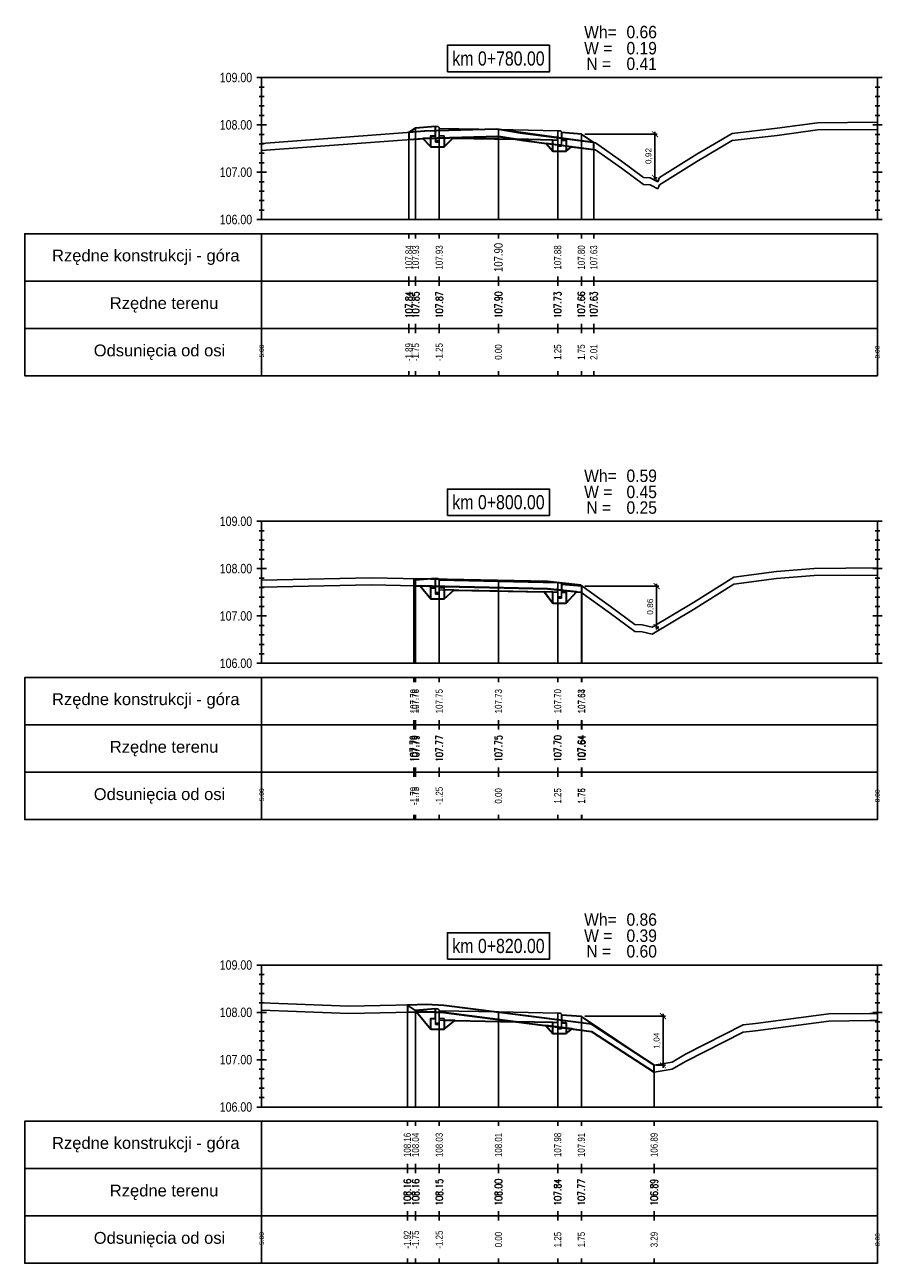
# Model space of a CAD drawing. Extents: x 7537626 to 7538805, y 5722894 to 5725486.
# Tile 48 of 105: x 7538274 to 7538292, y 5725456 to 5725482. Entities that reach past the tile are written whole.
import ezdxf

# ---------------------------------------------------------------- set-up
doc = ezdxf.new("R2010")
doc.units = 0
doc.header["$PDMODE"] = 35
doc.header["$PDSIZE"] = 0.3
for name, color, linetype in [('C-DROGI-PROFILE', 7, 'Continuous'), ('C-DROGI-PROFILE-ETYKIETY', 7, 'Continuous'), ('C-DROGI-PRZEKROJE-ETYKIETY', 7, 'Continuous'), ('C-POPRZECZKA-przekrój', 2, 'Continuous'), ('C-POPRZECZKA-widok', 1, 'Continuous')]:
    doc.layers.add(name, color=color, linetype=linetype)
for name, color, linetype, true_color in [('C-humus', 7, 'Continuous', 0x003df5), ('C-Teren', 7, 'Continuous', 0x008521), ('poprzeczki', 7, 'Continuous', 0x0000d6)]:
    doc.layers.add(name, color=color, linetype=linetype, true_color=true_color)
for name, color, linetype, lineweight, plot in [('D-1.pow. hum.', 7, 'Continuous', 30, False), ('D-2.wykop', 30, 'Continuous', 30, False), ('D-3.nasyp', 4, 'Continuous', 30, False)]:
    doc.layers.add(name, color=color, linetype=linetype, lineweight=lineweight, plot=plot)
doc.layers.add('D-roboty-ziemne-opis', color=2, linetype='Continuous', lineweight=30)
doc.styles.add('2mm08', font='arial.ttf', dxfattribs={"width": 0.8})
doc.styles.add('opis_50', font='arial.ttf', dxfattribs={"height": 0.125})
doc.styles.get("Standard").update_dxf_attribs({"font": 'arial.ttf'})
doc.dimstyles.new('OPIS_50', dxfattribs={"dimscale": 0.5, "dimtxt": 0.125, "dimasz": 0.25, "dimexe": 0.1, "dimexo": 0.15, "dimgap": 0.1, "dimtad": 1, "dimzin": 0, "dimtxsty": 'opis_50', "dimblk": 'ARCHTICK', "dimcen": 0.15, "dimdle": 0.1, "dimaunit": 2, "dimadec": 4, "dimazin": 0, "dimtfac": 1, "dimtmove": 0, "dimatfit": 3, "dimfxl": 1, "dimarcsym": 0})

# ---------------------------------------------------------------- blocks, each defined once
blk = doc.blocks.new('_ArchTick')
at = {"color": 0, "linetype": 'ByBlock', "const_width": 0.15}
blk.add_lwpolyline([(-0.5, -0.5), (0.5, 0.5)], dxfattribs=at)
blk = doc.blocks.new('*D73')
at = {"layer": 'Defpoints', "color": 0, "transparency": 16777216}
for p in [(7538285.482, 5725479.84), (7538286.936, 5725478.917), (7538287.034, 5725478.917)]:
    blk.add_point(p, dxfattribs=at)
at = {"layer": 'poprzeczki', "color": 0, "lineweight": -2, "transparency": 16777216}
for p, q in [((7538287.034, 5725479.89), (7538287.034, 5725478.867)), ((7538285.557, 5725479.84), (7538287.084, 5725479.84)), ((7538287.011, 5725478.917), (7538287.084, 5725478.917))]:
    blk.add_line(p, q, dxfattribs=at)
at = {"layer": 'poprzeczki', "color": 0, "lineweight": -2, "transparency": 16777216, "xscale": 0.125, "yscale": 0.125, "zscale": 0.125}
for p, rotation in [((7538287.034, 5725479.84), 90), ((7538287.034, 5725478.917), 270)]:
    blk.add_blockref('_ArchTick', p, dxfattribs=dict(at, rotation=rotation))
at = {"layer": 'poprzeczki', "color": 0, "transparency": 16777216, "insert": (7538286.909, 5725479.379), "char_height": 0.125, "attachment_point": 5, "rotation": 90, "style": 'opis_50'}
blk.add_mtext('0,92', dxfattribs=at)
blk = doc.blocks.new('*D74')
at = {"layer": 'Defpoints', "color": 0, "transparency": 16777216}
for p in [(7538285.482, 5725470.29), (7538286.973, 5725469.425), (7538287.07, 5725469.425)]:
    blk.add_point(p, dxfattribs=at)
at = {"layer": 'poprzeczki', "color": 0, "lineweight": -2, "transparency": 16777216}
for p, q in [((7538285.557, 5725470.29), (7538287.12, 5725470.29)), ((7538287.07, 5725470.34), (7538287.07, 5725469.375)), ((7538287.048, 5725469.425), (7538287.12, 5725469.425))]:
    blk.add_line(p, q, dxfattribs=at)
at = {"layer": 'poprzeczki', "color": 0, "lineweight": -2, "transparency": 16777216, "xscale": 0.125, "yscale": 0.125, "zscale": 0.125}
for p, rotation in [((7538287.07, 5725470.29), 90), ((7538287.07, 5725469.425), 270)]:
    blk.add_blockref('_ArchTick', p, dxfattribs=dict(at, rotation=rotation))
at = {"layer": 'poprzeczki', "color": 0, "transparency": 16777216, "insert": (7538286.945, 5725469.858), "char_height": 0.125, "attachment_point": 5, "rotation": 90, "style": 'opis_50'}
blk.add_mtext('0,86', dxfattribs=at)
blk = doc.blocks.new('*D75')
at = {"layer": 'Defpoints', "color": 0, "transparency": 16777216}
for p in [(7538285.482, 5725461.207), (7538286.996, 5725460.168), (7538287.205, 5725460.168)]:
    blk.add_point(p, dxfattribs=at)
at = {"layer": 'poprzeczki', "color": 0, "lineweight": -2, "transparency": 16777216}
for p, q in [((7538285.557, 5725461.207), (7538287.255, 5725461.207)), ((7538287.205, 5725461.257), (7538287.205, 5725460.118)), ((7538287.071, 5725460.168), (7538287.255, 5725460.168))]:
    blk.add_line(p, q, dxfattribs=at)
at = {"layer": 'poprzeczki', "color": 0, "lineweight": -2, "transparency": 16777216, "xscale": 0.125, "yscale": 0.125, "zscale": 0.125}
for p, rotation in [((7538287.205, 5725461.207), 90), ((7538287.205, 5725460.168), 270)]:
    blk.add_blockref('_ArchTick', p, dxfattribs=dict(at, rotation=rotation))
at = {"layer": 'poprzeczki', "color": 0, "transparency": 16777216, "insert": (7538287.08, 5725460.688), "char_height": 0.125, "attachment_point": 5, "rotation": 90, "style": 'opis_50'}
blk.add_mtext('1,04', dxfattribs=at)

msp = doc.modelspace()

# ---------------------------------------------------------------- linework, layer by layer
at = {"layer": 'C-DROGI-PROFILE', "color": 7, "linetype": 'Continuous', "lineweight": -3}
for p, q in [((7538281.841, 5725477.736), (7538281.841, 5725477.636)), ((7538281.982, 5725477.736), (7538281.982, 5725477.636)), ((7538282.482, 5725477.736), (7538282.482, 5725477.636)), ((7538283.732, 5725477.736), (7538283.732, 5725477.636)), ((7538284.982, 5725477.736), (7538284.982, 5725477.636)), ((7538285.482, 5725477.736), (7538285.482, 5725477.636)), ((7538285.744, 5725477.736), (7538285.744, 5725477.636)), ((7538281.841, 5725476.736), (7538281.841, 5725476.836)), ((7538281.841, 5725476.736), (7538281.841, 5725476.636)), ((7538281.982, 5725476.736), (7538281.982, 5725476.836)), ((7538281.982, 5725476.736), (7538281.982, 5725476.636)), ((7538282.482, 5725476.736), (7538282.482, 5725476.836)), ((7538282.482, 5725476.736), (7538282.482, 5725476.636)), ((7538283.732, 5725476.736), (7538283.732, 5725476.836)), ((7538283.732, 5725476.736), (7538283.732, 5725476.636)), ((7538284.982, 5725476.736), (7538284.982, 5725476.836)), ((7538284.982, 5725476.736), (7538284.982, 5725476.636)), ((7538285.482, 5725476.736), (7538285.482, 5725476.836)), ((7538285.482, 5725476.736), (7538285.482, 5725476.636)), ((7538285.744, 5725476.736), (7538285.744, 5725476.836)), ((7538285.744, 5725476.736), (7538285.744, 5725476.636)), ((7538281.841, 5725475.736), (7538281.841, 5725475.836)), ((7538281.841, 5725475.736), (7538281.841, 5725475.636)), ((7538281.982, 5725475.736), (7538281.982, 5725475.836)), ((7538281.982, 5725475.736), (7538281.982, 5725475.636)), ((7538282.482, 5725475.736), (7538282.482, 5725475.836)), ((7538282.482, 5725475.736), (7538282.482, 5725475.636)), ((7538283.732, 5725475.736), (7538283.732, 5725475.836)), ((7538283.732, 5725475.736), (7538283.732, 5725475.636)), ((7538284.982, 5725475.736), (7538284.982, 5725475.836)), ((7538284.982, 5725475.736), (7538284.982, 5725475.636)), ((7538285.482, 5725475.736), (7538285.482, 5725475.836)), ((7538285.482, 5725475.736), (7538285.482, 5725475.636)), ((7538285.744, 5725475.736), (7538285.744, 5725475.836)), ((7538285.744, 5725475.736), (7538285.744, 5725475.636)), ((7538281.841, 5725474.736), (7538281.841, 5725474.836)), ((7538281.982, 5725474.736), (7538281.982, 5725474.836)), ((7538282.482, 5725474.736), (7538282.482, 5725474.836)), ((7538283.732, 5725474.736), (7538283.732, 5725474.836)), ((7538284.982, 5725474.736), (7538284.982, 5725474.836)), ((7538285.482, 5725474.736), (7538285.482, 5725474.836)), ((7538285.744, 5725474.736), (7538285.744, 5725474.836)), ((7538281.942, 5725468.361), (7538281.942, 5725468.261)), ((7538281.982, 5725468.361), (7538281.982, 5725468.261)), ((7538282.482, 5725468.361), (7538282.482, 5725468.261)), ((7538283.732, 5725468.361), (7538283.732, 5725468.261)), ((7538284.982, 5725468.361), (7538284.982, 5725468.261)), ((7538285.482, 5725468.361), (7538285.482, 5725468.261)), ((7538285.492, 5725468.361), (7538285.492, 5725468.261)), ((7538281.942, 5725467.361), (7538281.942, 5725467.461)), ((7538281.942, 5725467.361), (7538281.942, 5725467.261)), ((7538281.982, 5725467.361), (7538281.982, 5725467.461)), ((7538281.982, 5725467.361), (7538281.982, 5725467.261)), ((7538282.482, 5725467.361), (7538282.482, 5725467.461)), ((7538282.482, 5725467.361), (7538282.482, 5725467.261)), ((7538283.732, 5725467.361), (7538283.732, 5725467.461)), ((7538283.732, 5725467.361), (7538283.732, 5725467.261)), ((7538284.982, 5725467.361), (7538284.982, 5725467.461)), ((7538284.982, 5725467.361), (7538284.982, 5725467.261)), ((7538285.482, 5725467.361), (7538285.482, 5725467.461)), ((7538285.482, 5725467.361), (7538285.482, 5725467.261)), ((7538285.492, 5725467.361), (7538285.492, 5725467.461)), ((7538285.492, 5725467.361), (7538285.492, 5725467.261)), ((7538281.942, 5725466.361), (7538281.942, 5725466.461)), ((7538281.942, 5725466.361), (7538281.942, 5725466.261)), ((7538281.982, 5725466.361), (7538281.982, 5725466.461)), ((7538281.982, 5725466.361), (7538281.982, 5725466.261)), ((7538282.482, 5725466.361), (7538282.482, 5725466.461)), ((7538282.482, 5725466.361), (7538282.482, 5725466.261)), ((7538283.732, 5725466.361), (7538283.732, 5725466.461)), ((7538283.732, 5725466.361), (7538283.732, 5725466.261)), ((7538284.982, 5725466.361), (7538284.982, 5725466.461)), ((7538284.982, 5725466.361), (7538284.982, 5725466.261)), ((7538285.482, 5725466.361), (7538285.482, 5725466.461)), ((7538285.482, 5725466.361), (7538285.482, 5725466.261)), ((7538285.492, 5725466.361), (7538285.492, 5725466.461)), ((7538285.492, 5725466.361), (7538285.492, 5725466.261)), ((7538281.942, 5725465.361), (7538281.942, 5725465.461)), ((7538281.982, 5725465.361), (7538281.982, 5725465.461)), ((7538282.482, 5725465.361), (7538282.482, 5725465.461)), ((7538283.732, 5725465.361), (7538283.732, 5725465.461)), ((7538284.982, 5725465.361), (7538284.982, 5725465.461)), ((7538285.482, 5725465.361), (7538285.482, 5725465.461)), ((7538285.492, 5725465.361), (7538285.492, 5725465.461)), ((7538281.808, 5725458.986), (7538281.808, 5725458.886)), ((7538281.982, 5725458.986), (7538281.982, 5725458.886)), ((7538282.482, 5725458.986), (7538282.482, 5725458.886)), ((7538283.732, 5725458.986), (7538283.732, 5725458.886)), ((7538284.982, 5725458.986), (7538284.982, 5725458.886)), ((7538285.482, 5725458.986), (7538285.482, 5725458.886)), ((7538287.018, 5725458.986), (7538287.018, 5725458.886)), ((7538281.808, 5725457.986), (7538281.808, 5725458.086)), ((7538281.808, 5725457.986), (7538281.808, 5725457.886)), ((7538281.982, 5725457.986), (7538281.982, 5725458.086)), ((7538281.982, 5725457.986), (7538281.982, 5725457.886)), ((7538282.482, 5725457.986), (7538282.482, 5725458.086)), ((7538282.482, 5725457.986), (7538282.482, 5725457.886)), ((7538283.732, 5725457.986), (7538283.732, 5725458.086)), ((7538283.732, 5725457.986), (7538283.732, 5725457.886)), ((7538284.982, 5725457.986), (7538284.982, 5725458.086)), ((7538284.982, 5725457.986), (7538284.982, 5725457.886)), ((7538285.482, 5725457.986), (7538285.482, 5725458.086)), ((7538285.482, 5725457.986), (7538285.482, 5725457.886)), ((7538287.018, 5725457.986), (7538287.018, 5725458.086)), ((7538287.018, 5725457.986), (7538287.018, 5725457.886)), ((7538281.808, 5725456.986), (7538281.808, 5725457.086)), ((7538281.808, 5725456.986), (7538281.808, 5725456.886)), ((7538281.982, 5725456.986), (7538281.982, 5725457.086)), ((7538281.982, 5725456.986), (7538281.982, 5725456.886)), ((7538282.482, 5725456.986), (7538282.482, 5725457.086)), ((7538282.482, 5725456.986), (7538282.482, 5725456.886)), ((7538283.732, 5725456.986), (7538283.732, 5725457.086)), ((7538283.732, 5725456.986), (7538283.732, 5725456.886)), ((7538284.982, 5725456.986), (7538284.982, 5725457.086)), ((7538284.982, 5725456.986), (7538284.982, 5725456.886)), ((7538285.482, 5725456.986), (7538285.482, 5725457.086)), ((7538285.482, 5725456.986), (7538285.482, 5725456.886)), ((7538287.018, 5725456.986), (7538287.018, 5725457.086)), ((7538287.018, 5725456.986), (7538287.018, 5725456.886)), ((7538281.808, 5725455.986), (7538281.808, 5725456.086)), ((7538281.982, 5725455.986), (7538281.982, 5725456.086)), ((7538282.482, 5725455.986), (7538282.482, 5725456.086)), ((7538283.732, 5725455.986), (7538283.732, 5725456.086)), ((7538284.982, 5725455.986), (7538284.982, 5725456.086)), ((7538285.482, 5725455.986), (7538285.482, 5725456.086)), ((7538287.018, 5725455.986), (7538287.018, 5725456.086))]:
    msp.add_line(p, q, dxfattribs=at)
at = {"layer": 'C-DROGI-PROFILE', "color": 1, "linetype": 'Continuous', "lineweight": -3}
for points in [[(7538278.732, 5725476.736), (7538278.732, 5725477.736), (7538273.732, 5725477.736), (7538273.732, 5725476.736)], [(7538278.732, 5725476.736), (7538291.732, 5725476.736), (7538291.732, 5725477.736), (7538278.732, 5725477.736)], [(7538278.732, 5725475.736), (7538278.732, 5725476.736), (7538273.732, 5725476.736), (7538273.732, 5725475.736)], [(7538278.732, 5725475.736), (7538291.732, 5725475.736), (7538291.732, 5725476.736), (7538278.732, 5725476.736)], [(7538278.732, 5725474.736), (7538278.732, 5725475.736), (7538273.732, 5725475.736), (7538273.732, 5725474.736)], [(7538278.732, 5725474.736), (7538291.732, 5725474.736), (7538291.732, 5725475.736), (7538278.732, 5725475.736)], [(7538278.732, 5725467.361), (7538278.732, 5725468.361), (7538273.732, 5725468.361), (7538273.732, 5725467.361)], [(7538278.732, 5725467.361), (7538291.732, 5725467.361), (7538291.732, 5725468.361), (7538278.732, 5725468.361)], [(7538278.732, 5725466.361), (7538278.732, 5725467.361), (7538273.732, 5725467.361), (7538273.732, 5725466.361)], [(7538278.732, 5725466.361), (7538291.732, 5725466.361), (7538291.732, 5725467.361), (7538278.732, 5725467.361)], [(7538278.732, 5725465.361), (7538278.732, 5725466.361), (7538273.732, 5725466.361), (7538273.732, 5725465.361)], [(7538278.732, 5725465.361), (7538291.732, 5725465.361), (7538291.732, 5725466.361), (7538278.732, 5725466.361)], [(7538278.732, 5725457.986), (7538278.732, 5725458.986), (7538273.732, 5725458.986), (7538273.732, 5725457.986)], [(7538278.732, 5725457.986), (7538291.732, 5725457.986), (7538291.732, 5725458.986), (7538278.732, 5725458.986)], [(7538278.732, 5725456.986), (7538278.732, 5725457.986), (7538273.732, 5725457.986), (7538273.732, 5725456.986)], [(7538278.732, 5725456.986), (7538291.732, 5725456.986), (7538291.732, 5725457.986), (7538278.732, 5725457.986)], [(7538278.732, 5725455.986), (7538278.732, 5725456.986), (7538273.732, 5725456.986), (7538273.732, 5725455.986)], [(7538278.732, 5725455.986), (7538291.732, 5725455.986), (7538291.732, 5725456.986), (7538278.732, 5725456.986)]]:
    msp.add_3dface(points, dxfattribs=at)
at = {"layer": 'C-DROGI-PRZEKROJE-ETYKIETY', "color": 1, "linetype": 'Continuous', "lineweight": -3}
for p, q in [((7538281.841, 5725479.876), (7538281.841, 5725478.036)), ((7538281.982, 5725479.97), (7538281.982, 5725478.036)), ((7538282.482, 5725479.964), (7538282.482, 5725478.036)), ((7538283.732, 5725479.939), (7538283.732, 5725478.036)), ((7538284.982, 5725479.914), (7538284.982, 5725478.036)), ((7538285.482, 5725479.84), (7538285.482, 5725478.036)), ((7538285.744, 5725479.666), (7538285.744, 5725478.036)), ((7538281.942, 5725470.448), (7538281.942, 5725468.661)), ((7538281.982, 5725470.421), (7538281.982, 5725468.661)), ((7538282.482, 5725470.415), (7538282.482, 5725468.661)), ((7538283.732, 5725470.39), (7538283.732, 5725468.661)), ((7538284.982, 5725470.365), (7538284.982, 5725468.661)), ((7538285.482, 5725470.291), (7538285.482, 5725468.661)), ((7538285.492, 5725470.297), (7538285.492, 5725468.661)), ((7538281.808, 5725461.442), (7538281.808, 5725459.286)), ((7538281.982, 5725461.326), (7538281.982, 5725459.286)), ((7538282.482, 5725461.32), (7538282.482, 5725459.286)), ((7538283.732, 5725461.295), (7538283.732, 5725459.286)), ((7538284.982, 5725461.27), (7538284.982, 5725459.286)), ((7538285.482, 5725461.196), (7538285.482, 5725459.286)), ((7538287.018, 5725460.172), (7538287.018, 5725459.286))]:
    msp.add_line(p, q, dxfattribs=at)
at = {"layer": 'C-humus'}
for p, q in [((7538289.617, 5725479.816), (7538290.463, 5725479.932)), ((7538290.463, 5725479.932), (7538291.732, 5725479.942)), ((7538278.732, 5725479.494), (7538282.176, 5725479.751)), ((7538282.176, 5725479.751), (7538283.698, 5725479.797)), ((7538283.698, 5725479.797), (7538284.192, 5725479.715)), ((7538284.192, 5725479.715), (7538285.778, 5725479.511)), ((7538287.917, 5725479.266), (7538288.665, 5725479.708)), ((7538288.665, 5725479.708), (7538289.617, 5725479.816)), ((7538285.778, 5725479.511), (7538286.33, 5725479.121)), ((7538286.33, 5725479.121), (7538286.796, 5725478.776)), ((7538287.128, 5725478.772), (7538287.917, 5725479.266)), ((7538286.796, 5725478.776), (7538286.936, 5725478.767)), ((7538286.936, 5725478.767), (7538287.093, 5725478.685)), ((7538287.093, 5725478.685), (7538287.128, 5725478.772)), ((7538288.7, 5725470.331), (7538289.599, 5725470.454)), ((7538289.599, 5725470.454), (7538290.399, 5725470.517)), ((7538290.399, 5725470.517), (7538291.732, 5725470.527)), ((7538278.732, 5725470.269), (7538281.042, 5725470.318)), ((7538281.042, 5725470.318), (7538284.77, 5725470.237)), ((7538284.77, 5725470.237), (7538285.472, 5725470.161)), ((7538287.848, 5725469.796), (7538288.7, 5725470.331)), ((7538285.472, 5725470.161), (7538286.097, 5725469.715)), ((7538286.097, 5725469.715), (7538286.612, 5725469.333)), ((7538286.973, 5725469.275), (7538287.848, 5725469.796)), ((7538286.612, 5725469.333), (7538286.768, 5725469.323)), ((7538286.768, 5725469.323), (7538286.973, 5725469.275)), ((7538278.732, 5725461.336), (7538280.575, 5725461.266)), ((7538280.575, 5725461.266), (7538282.229, 5725461.301)), ((7538282.229, 5725461.301), (7538282.581, 5725461.284)), ((7538282.581, 5725461.284), (7538285.693, 5725460.884)), ((7538289.156, 5725460.898), (7538290.708, 5725461.104)), ((7538290.708, 5725461.104), (7538291.568, 5725461.114)), ((7538291.568, 5725461.114), (7538291.732, 5725461.115)), ((7538285.693, 5725460.884), (7538287.018, 5725460.022)), ((7538287.677, 5725460.25), (7538288.895, 5725460.87)), ((7538288.895, 5725460.87), (7538289.156, 5725460.898)), ((7538287.395, 5725460.085), (7538287.677, 5725460.25)), ((7538287.018, 5725460.022), (7538287.395, 5725460.085))]:
    msp.add_line(p, q, dxfattribs=at)
at = {"layer": 'C-POPRZECZKA-przekrój', "color": 2, "linetype": 'Continuous', "lineweight": -3}
for p, q in [((7538281.841, 5725479.876), (7538281.982, 5725479.97)), ((7538281.982, 5725479.97), (7538282.402, 5725480.004)), ((7538282.442, 5725480.004), (7538282.402, 5725480.004)), ((7538282.402, 5725480.004), (7538282.402, 5725479.674)), ((7538282.448, 5725480.004), (7538282.442, 5725480.004)), ((7538282.456, 5725480.001), (7538282.448, 5725480.004)), ((7538282.465, 5725479.997), (7538282.456, 5725480.001)), ((7538282.471, 5725479.992), (7538282.465, 5725479.997)), ((7538282.475, 5725479.987), (7538282.471, 5725479.992)), ((7538282.479, 5725479.98), (7538282.475, 5725479.987)), ((7538282.482, 5725479.971), (7538282.479, 5725479.98)), ((7538282.482, 5725479.964), (7538282.482, 5725479.971)), ((7538282.482, 5725479.964), (7538283.732, 5725479.939)), ((7538282.482, 5725479.964), (7538282.483, 5725479.764)), ((7538282.482, 5725479.674), (7538282.482, 5725479.964)), ((7538282.482, 5725479.964), (7538282.482, 5725479.804)), ((7538283.732, 5725479.739), (7538283.732, 5725479.939)), ((7538283.732, 5725479.939), (7538284.982, 5725479.914)), ((7538284.982, 5725479.914), (7538284.981, 5725479.714)), ((7538285.022, 5725479.914), (7538284.982, 5725479.914)), ((7538284.982, 5725479.914), (7538284.982, 5725479.584)), ((7538285.028, 5725479.914), (7538285.022, 5725479.914)), ((7538285.036, 5725479.911), (7538285.028, 5725479.914)), ((7538285.045, 5725479.907), (7538285.036, 5725479.911)), ((7538285.051, 5725479.902), (7538285.045, 5725479.907)), ((7538285.055, 5725479.897), (7538285.051, 5725479.902)), ((7538285.059, 5725479.89), (7538285.055, 5725479.897)), ((7538285.062, 5725479.881), (7538285.059, 5725479.89)), ((7538285.062, 5725479.874), (7538285.062, 5725479.881)), ((7538285.062, 5725479.584), (7538285.062, 5725479.874)), ((7538285.062, 5725479.874), (7538285.062, 5725479.714)), ((7538285.062, 5725479.874), (7538285.482, 5725479.84)), ((7538282.302, 5725479.574), (7538282.302, 5725479.804)), ((7538282.302, 5725479.804), (7538282.402, 5725479.804)), ((7538282.402, 5725479.804), (7538282.402, 5725479.704)), ((7538282.402, 5725479.704), (7538282.482, 5725479.704)), ((7538282.402, 5725479.674), (7538282.482, 5725479.674)), ((7538282.482, 5725479.804), (7538282.582, 5725479.804)), ((7538282.483, 5725479.764), (7538283.732, 5725479.739)), ((7538282.582, 5725479.804), (7538282.582, 5725479.574)), ((7538283.732, 5725479.739), (7538284.981, 5725479.714)), ((7538284.882, 5725479.484), (7538284.882, 5725479.714)), ((7538284.882, 5725479.714), (7538284.982, 5725479.714)), ((7538284.982, 5725479.714), (7538284.982, 5725479.614)), ((7538284.982, 5725479.614), (7538285.062, 5725479.614)), ((7538285.062, 5725479.714), (7538285.162, 5725479.714)), ((7538285.162, 5725479.714), (7538285.162, 5725479.484)), ((7538285.482, 5725479.84), (7538285.744, 5725479.666)), ((7538282.582, 5725479.574), (7538282.302, 5725479.574)), ((7538285.162, 5725479.484), (7538284.882, 5725479.484)), ((7538284.982, 5725479.584), (7538285.062, 5725479.584)), ((7538281.982, 5725470.421), (7538282.402, 5725470.455)), ((7538282.442, 5725470.455), (7538282.402, 5725470.455)), ((7538282.402, 5725470.455), (7538282.402, 5725470.125)), ((7538282.448, 5725470.454), (7538282.442, 5725470.455)), ((7538282.456, 5725470.452), (7538282.448, 5725470.454)), ((7538282.465, 5725470.448), (7538282.456, 5725470.452)), ((7538281.942, 5725470.448), (7538281.982, 5725470.421)), ((7538282.302, 5725470.025), (7538282.302, 5725470.255)), ((7538282.302, 5725470.255), (7538282.402, 5725470.255)), ((7538282.402, 5725470.255), (7538282.402, 5725470.155)), ((7538282.471, 5725470.443), (7538282.465, 5725470.448)), ((7538282.475, 5725470.438), (7538282.471, 5725470.443)), ((7538282.479, 5725470.43), (7538282.475, 5725470.438)), ((7538282.482, 5725470.422), (7538282.479, 5725470.43)), ((7538282.482, 5725470.415), (7538282.482, 5725470.422)), ((7538282.482, 5725470.415), (7538283.732, 5725470.39)), ((7538282.482, 5725470.415), (7538282.483, 5725470.215)), ((7538282.482, 5725470.125), (7538282.482, 5725470.415)), ((7538282.482, 5725470.415), (7538282.482, 5725470.255)), ((7538282.482, 5725470.255), (7538282.582, 5725470.255)), ((7538282.483, 5725470.215), (7538283.732, 5725470.19)), ((7538282.582, 5725470.255), (7538282.582, 5725470.025)), ((7538283.732, 5725470.19), (7538283.732, 5725470.39)), ((7538283.732, 5725470.39), (7538284.982, 5725470.365)), ((7538283.732, 5725470.19), (7538284.981, 5725470.165)), ((7538284.982, 5725470.365), (7538284.981, 5725470.165)), ((7538285.022, 5725470.365), (7538284.982, 5725470.365)), ((7538284.982, 5725470.365), (7538284.982, 5725470.035)), ((7538285.028, 5725470.364), (7538285.022, 5725470.365)), ((7538285.036, 5725470.362), (7538285.028, 5725470.364)), ((7538285.045, 5725470.358), (7538285.036, 5725470.362)), ((7538285.051, 5725470.353), (7538285.045, 5725470.358)), ((7538285.055, 5725470.348), (7538285.051, 5725470.353)), ((7538285.059, 5725470.34), (7538285.055, 5725470.348)), ((7538285.062, 5725470.332), (7538285.059, 5725470.34)), ((7538285.062, 5725470.325), (7538285.062, 5725470.332)), ((7538285.062, 5725470.035), (7538285.062, 5725470.325)), ((7538285.062, 5725470.325), (7538285.062, 5725470.165)), ((7538285.062, 5725470.325), (7538285.482, 5725470.291)), ((7538285.482, 5725470.291), (7538285.492, 5725470.297)), ((7538282.582, 5725470.025), (7538282.302, 5725470.025)), ((7538282.402, 5725470.155), (7538282.482, 5725470.155)), ((7538282.402, 5725470.125), (7538282.482, 5725470.125)), ((7538284.882, 5725469.935), (7538284.882, 5725470.165)), ((7538284.882, 5725470.165), (7538284.982, 5725470.165)), ((7538285.162, 5725469.935), (7538284.882, 5725469.935)), ((7538284.982, 5725470.165), (7538284.982, 5725470.065)), ((7538284.982, 5725470.065), (7538285.062, 5725470.065)), ((7538284.982, 5725470.035), (7538285.062, 5725470.035)), ((7538285.062, 5725470.165), (7538285.162, 5725470.165)), ((7538285.162, 5725470.165), (7538285.162, 5725469.935)), ((7538281.808, 5725461.442), (7538281.982, 5725461.326)), ((7538281.982, 5725461.326), (7538282.402, 5725461.36)), ((7538282.442, 5725461.36), (7538282.402, 5725461.36)), ((7538282.402, 5725461.36), (7538282.402, 5725461.03)), ((7538282.448, 5725461.36), (7538282.442, 5725461.36)), ((7538282.456, 5725461.357), (7538282.448, 5725461.36)), ((7538282.465, 5725461.353), (7538282.456, 5725461.357)), ((7538282.471, 5725461.348), (7538282.465, 5725461.353)), ((7538282.475, 5725461.343), (7538282.471, 5725461.348)), ((7538282.479, 5725461.335), (7538282.475, 5725461.343)), ((7538282.482, 5725461.327), (7538282.479, 5725461.335)), ((7538282.482, 5725461.32), (7538282.482, 5725461.327)), ((7538282.482, 5725461.32), (7538283.732, 5725461.295)), ((7538282.482, 5725461.32), (7538282.483, 5725461.12)), ((7538282.482, 5725461.03), (7538282.482, 5725461.32)), ((7538282.482, 5725461.32), (7538282.482, 5725461.16)), ((7538283.732, 5725461.095), (7538283.732, 5725461.295)), ((7538283.732, 5725461.295), (7538284.982, 5725461.27)), ((7538282.302, 5725460.93), (7538282.302, 5725461.16)), ((7538282.302, 5725461.16), (7538282.402, 5725461.16)), ((7538282.402, 5725461.16), (7538282.402, 5725461.06)), ((7538282.402, 5725461.06), (7538282.482, 5725461.06)), ((7538282.482, 5725461.16), (7538282.582, 5725461.16)), ((7538282.483, 5725461.12), (7538283.732, 5725461.095)), ((7538282.582, 5725461.16), (7538282.582, 5725460.93)), ((7538283.732, 5725461.095), (7538284.981, 5725461.07)), ((7538284.882, 5725460.84), (7538284.882, 5725461.07)), ((7538284.882, 5725461.07), (7538284.982, 5725461.07)), ((7538284.982, 5725461.27), (7538284.981, 5725461.07)), ((7538285.022, 5725461.27), (7538284.982, 5725461.27)), ((7538284.982, 5725461.27), (7538284.982, 5725460.94)), ((7538284.982, 5725461.07), (7538284.982, 5725460.97)), ((7538285.028, 5725461.27), (7538285.022, 5725461.27)), ((7538285.036, 5725461.267), (7538285.028, 5725461.27)), ((7538285.045, 5725461.263), (7538285.036, 5725461.267)), ((7538285.051, 5725461.258), (7538285.045, 5725461.263)), ((7538285.055, 5725461.253), (7538285.051, 5725461.258)), ((7538285.059, 5725461.245), (7538285.055, 5725461.253)), ((7538285.062, 5725461.237), (7538285.059, 5725461.245)), ((7538285.062, 5725461.23), (7538285.062, 5725461.237)), ((7538285.062, 5725460.94), (7538285.062, 5725461.23)), ((7538285.062, 5725461.23), (7538285.062, 5725461.07)), ((7538285.062, 5725461.23), (7538285.482, 5725461.196)), ((7538285.062, 5725461.07), (7538285.162, 5725461.07)), ((7538285.162, 5725461.07), (7538285.162, 5725460.84)), ((7538285.482, 5725461.196), (7538287.018, 5725460.172)), ((7538282.582, 5725460.93), (7538282.302, 5725460.93)), ((7538282.402, 5725461.03), (7538282.482, 5725461.03)), ((7538285.162, 5725460.84), (7538284.882, 5725460.84)), ((7538284.982, 5725460.97), (7538285.062, 5725460.97)), ((7538284.982, 5725460.94), (7538285.062, 5725460.94))]:
    msp.add_line(p, q, dxfattribs=at)
at = {"layer": 'C-POPRZECZKA-widok', "color": 1, "linetype": 'Continuous', "lineweight": -3}
for p, q in [((7538278.632, 5725481.036), (7538291.832, 5725481.036)), ((7538278.732, 5725478.036), (7538278.732, 5725481.036)), ((7538291.732, 5725478.036), (7538291.732, 5725481.036)), ((7538278.682, 5725480.836), (7538278.782, 5725480.836)), ((7538291.682, 5725480.836), (7538291.782, 5725480.836)), ((7538278.682, 5725480.636), (7538278.782, 5725480.636)), ((7538278.682, 5725480.436), (7538278.782, 5725480.436)), ((7538291.682, 5725480.636), (7538291.782, 5725480.636)), ((7538291.682, 5725480.436), (7538291.782, 5725480.436)), ((7538278.682, 5725480.236), (7538278.782, 5725480.236)), ((7538291.682, 5725480.236), (7538291.782, 5725480.236)), ((7538278.632, 5725480.036), (7538278.832, 5725480.036)), ((7538278.682, 5725480.036), (7538278.782, 5725480.036)), ((7538291.632, 5725480.036), (7538291.832, 5725480.036)), ((7538291.682, 5725480.036), (7538291.782, 5725480.036)), ((7538278.682, 5725479.836), (7538278.782, 5725479.836)), ((7538278.682, 5725479.636), (7538278.782, 5725479.636)), ((7538291.682, 5725479.836), (7538291.782, 5725479.836)), ((7538291.682, 5725479.636), (7538291.782, 5725479.636)), ((7538278.682, 5725479.436), (7538278.782, 5725479.436)), ((7538291.682, 5725479.436), (7538291.782, 5725479.436)), ((7538278.682, 5725479.236), (7538278.782, 5725479.236)), ((7538291.682, 5725479.236), (7538291.782, 5725479.236)), ((7538278.632, 5725479.036), (7538278.832, 5725479.036)), ((7538278.682, 5725479.036), (7538278.782, 5725479.036)), ((7538278.682, 5725478.836), (7538278.782, 5725478.836)), ((7538291.632, 5725479.036), (7538291.832, 5725479.036)), ((7538291.682, 5725479.036), (7538291.782, 5725479.036)), ((7538291.682, 5725478.836), (7538291.782, 5725478.836)), ((7538278.682, 5725478.636), (7538278.782, 5725478.636)), ((7538291.682, 5725478.636), (7538291.782, 5725478.636)), ((7538278.682, 5725478.436), (7538278.782, 5725478.436)), ((7538291.682, 5725478.436), (7538291.782, 5725478.436)), ((7538278.682, 5725478.236), (7538278.782, 5725478.236)), ((7538291.682, 5725478.236), (7538291.782, 5725478.236)), ((7538278.632, 5725478.036), (7538291.832, 5725478.036)), ((7538278.632, 5725471.661), (7538291.832, 5725471.661)), ((7538278.732, 5725468.661), (7538278.732, 5725471.661)), ((7538291.732, 5725468.661), (7538291.732, 5725471.661)), ((7538278.682, 5725471.461), (7538278.782, 5725471.461)), ((7538278.682, 5725471.261), (7538278.782, 5725471.261)), ((7538291.682, 5725471.461), (7538291.782, 5725471.461)), ((7538291.682, 5725471.261), (7538291.782, 5725471.261)), ((7538278.682, 5725471.061), (7538278.782, 5725471.061)), ((7538291.682, 5725471.061), (7538291.782, 5725471.061)), ((7538278.682, 5725470.861), (7538278.782, 5725470.861)), ((7538291.682, 5725470.861), (7538291.782, 5725470.861)), ((7538278.632, 5725470.661), (7538278.832, 5725470.661)), ((7538278.682, 5725470.661), (7538278.782, 5725470.661)), ((7538278.682, 5725470.461), (7538278.782, 5725470.461)), ((7538291.632, 5725470.661), (7538291.832, 5725470.661)), ((7538291.682, 5725470.661), (7538291.782, 5725470.661)), ((7538291.682, 5725470.461), (7538291.782, 5725470.461)), ((7538278.682, 5725470.261), (7538278.782, 5725470.261)), ((7538291.682, 5725470.261), (7538291.782, 5725470.261)), ((7538278.682, 5725470.061), (7538278.782, 5725470.061)), ((7538291.682, 5725470.061), (7538291.782, 5725470.061)), ((7538278.682, 5725469.861), (7538278.782, 5725469.861)), ((7538291.682, 5725469.861), (7538291.782, 5725469.861)), ((7538278.632, 5725469.661), (7538278.832, 5725469.661)), ((7538278.682, 5725469.661), (7538278.782, 5725469.661)), ((7538278.682, 5725469.461), (7538278.782, 5725469.461)), ((7538291.632, 5725469.661), (7538291.832, 5725469.661)), ((7538291.682, 5725469.661), (7538291.782, 5725469.661)), ((7538291.682, 5725469.461), (7538291.782, 5725469.461)), ((7538278.682, 5725469.261), (7538278.782, 5725469.261)), ((7538291.682, 5725469.261), (7538291.782, 5725469.261)), ((7538278.682, 5725469.061), (7538278.782, 5725469.061)), ((7538291.682, 5725469.061), (7538291.782, 5725469.061)), ((7538278.632, 5725468.661), (7538291.832, 5725468.661)), ((7538278.682, 5725468.861), (7538278.782, 5725468.861)), ((7538291.682, 5725468.861), (7538291.782, 5725468.861)), ((7538278.632, 5725462.286), (7538291.832, 5725462.286)), ((7538278.682, 5725462.086), (7538278.782, 5725462.086)), ((7538278.732, 5725459.286), (7538278.732, 5725462.286)), ((7538291.682, 5725462.086), (7538291.782, 5725462.086)), ((7538291.732, 5725459.286), (7538291.732, 5725462.286)), ((7538278.682, 5725461.886), (7538278.782, 5725461.886)), ((7538291.682, 5725461.886), (7538291.782, 5725461.886)), ((7538278.682, 5725461.686), (7538278.782, 5725461.686)), ((7538291.682, 5725461.686), (7538291.782, 5725461.686)), ((7538278.682, 5725461.486), (7538278.782, 5725461.486)), ((7538291.682, 5725461.486), (7538291.782, 5725461.486)), ((7538278.632, 5725461.286), (7538278.832, 5725461.286)), ((7538278.682, 5725461.286), (7538278.782, 5725461.286)), ((7538278.682, 5725461.086), (7538278.782, 5725461.086)), ((7538291.632, 5725461.286), (7538291.832, 5725461.286)), ((7538291.682, 5725461.286), (7538291.782, 5725461.286)), ((7538291.682, 5725461.086), (7538291.782, 5725461.086)), ((7538278.682, 5725460.886), (7538278.782, 5725460.886)), ((7538291.682, 5725460.886), (7538291.782, 5725460.886)), ((7538278.682, 5725460.686), (7538278.782, 5725460.686)), ((7538291.682, 5725460.686), (7538291.782, 5725460.686)), ((7538278.632, 5725460.286), (7538278.832, 5725460.286)), ((7538278.682, 5725460.486), (7538278.782, 5725460.486)), ((7538278.682, 5725460.286), (7538278.782, 5725460.286)), ((7538291.632, 5725460.286), (7538291.832, 5725460.286)), ((7538291.682, 5725460.486), (7538291.782, 5725460.486)), ((7538291.682, 5725460.286), (7538291.782, 5725460.286)), ((7538278.682, 5725460.086), (7538278.782, 5725460.086)), ((7538291.682, 5725460.086), (7538291.782, 5725460.086)), ((7538278.682, 5725459.886), (7538278.782, 5725459.886)), ((7538291.682, 5725459.886), (7538291.782, 5725459.886)), ((7538278.682, 5725459.686), (7538278.782, 5725459.686)), ((7538278.682, 5725459.486), (7538278.782, 5725459.486)), ((7538291.682, 5725459.686), (7538291.782, 5725459.686)), ((7538291.682, 5725459.486), (7538291.782, 5725459.486)), ((7538278.632, 5725459.286), (7538291.832, 5725459.286))]:
    msp.add_line(p, q, dxfattribs=at)
at = {"layer": 'C-POPRZECZKA-widok', "color": 3, "linetype": 'Continuous', "lineweight": -3}
for points in [[(7538282.653, 5725481.161), (7538284.812, 5725481.161), (7538284.812, 5725481.718), (7538282.653, 5725481.718)], [(7538282.653, 5725471.786), (7538284.812, 5725471.786), (7538284.812, 5725472.343), (7538282.653, 5725472.343)], [(7538282.653, 5725462.411), (7538284.812, 5725462.411), (7538284.812, 5725462.968), (7538282.653, 5725462.968)]]:
    msp.add_3dface(points, dxfattribs=at)
at = {"layer": 'C-Teren'}
for p, q in [((7538278.732, 5725479.644), (7538282.176, 5725479.901)), ((7538282.176, 5725479.901), (7538283.698, 5725479.947)), ((7538283.698, 5725479.947), (7538284.192, 5725479.865)), ((7538288.665, 5725479.858), (7538289.617, 5725479.966)), ((7538289.617, 5725479.966), (7538290.463, 5725480.082)), ((7538290.463, 5725480.082), (7538291.732, 5725480.092)), ((7538284.192, 5725479.865), (7538285.778, 5725479.661)), ((7538285.778, 5725479.661), (7538286.33, 5725479.271)), ((7538287.917, 5725479.416), (7538288.665, 5725479.858)), ((7538287.128, 5725478.922), (7538287.917, 5725479.416)), ((7538286.33, 5725479.271), (7538286.796, 5725478.926)), ((7538286.796, 5725478.926), (7538286.936, 5725478.917)), ((7538286.936, 5725478.917), (7538287.093, 5725478.835)), ((7538287.093, 5725478.835), (7538287.128, 5725478.922)), ((7538278.732, 5725470.419), (7538281.042, 5725470.468)), ((7538281.042, 5725470.468), (7538284.77, 5725470.387)), ((7538287.848, 5725469.946), (7538288.7, 5725470.481)), ((7538288.7, 5725470.481), (7538289.599, 5725470.604)), ((7538289.599, 5725470.604), (7538290.399, 5725470.667)), ((7538290.399, 5725470.667), (7538291.732, 5725470.677)), ((7538284.77, 5725470.387), (7538285.472, 5725470.311)), ((7538285.472, 5725470.311), (7538286.097, 5725469.865)), ((7538286.973, 5725469.425), (7538287.848, 5725469.946)), ((7538286.097, 5725469.865), (7538286.612, 5725469.483)), ((7538286.612, 5725469.483), (7538286.768, 5725469.473)), ((7538286.768, 5725469.473), (7538286.973, 5725469.425)), ((7538278.732, 5725461.486), (7538280.575, 5725461.416)), ((7538280.575, 5725461.416), (7538282.229, 5725461.451)), ((7538282.229, 5725461.451), (7538282.581, 5725461.434)), ((7538282.581, 5725461.434), (7538285.693, 5725461.034)), ((7538285.693, 5725461.034), (7538287.018, 5725460.172)), ((7538288.895, 5725461.02), (7538289.156, 5725461.048)), ((7538289.156, 5725461.048), (7538290.708, 5725461.254)), ((7538290.708, 5725461.254), (7538291.568, 5725461.264)), ((7538291.568, 5725461.264), (7538291.732, 5725461.265)), ((7538287.677, 5725460.4), (7538288.895, 5725461.02)), ((7538287.395, 5725460.235), (7538287.677, 5725460.4)), ((7538287.018, 5725460.172), (7538287.395, 5725460.235))]:
    msp.add_line(p, q, dxfattribs=at)
at = {"layer": 'D-1.pow. hum.'}
for points in [[(7538281.841, 5725479.876), (7538281.841, 5725479.726), (7538282.176, 5725479.751), (7538283.732, 5725479.791), (7538284.258, 5725479.707), (7538285.427, 5725479.556), (7538285.743, 5725479.516), (7538285.744, 5725479.666), (7538285.258, 5725479.728), (7538283.698, 5725479.947), (7538282.169, 5725479.901), (7538281.841, 5725479.876)], [(7538281.942, 5725470.448), (7538281.942, 5725470.298), (7538283.543, 5725470.263), (7538284.77, 5725470.237), (7538285.472, 5725470.161), (7538285.492, 5725470.147), (7538285.492, 5725470.297), (7538285.472, 5725470.311), (7538284.77, 5725470.387), (7538281.942, 5725470.448)], [(7538281.808, 5725461.442), (7538281.808, 5725461.292), (7538282.211, 5725461.301), (7538282.568, 5725461.285), (7538285.693, 5725460.884), (7538287.018, 5725460.022), (7538287.018, 5725460.172), (7538285.693, 5725461.034), (7538284.314, 5725461.211), (7538282.581, 5725461.434), (7538282.209, 5725461.451), (7538281.808, 5725461.442)]]:
    msp.add_lwpolyline(points, dxfattribs=at)
at = {"layer": 'D-2.wykop'}
for points in [[(7538282.136, 5725479.748), (7538282.302, 5725479.574), (7538282.582, 5725479.574), (7538282.77, 5725479.758), (7538284.092, 5725479.732), (7538283.732, 5725479.791), (7538282.179, 5725479.751), (7538282.136, 5725479.748)], [(7538284.738, 5725479.645), (7538284.882, 5725479.484), (7538285.162, 5725479.484), (7538285.276, 5725479.576), (7538284.738, 5725479.645)], [(7538282.081, 5725470.295), (7538282.302, 5725470.025), (7538282.582, 5725470.025), (7538282.787, 5725470.209), (7538284.698, 5725470.171), (7538284.882, 5725469.935), (7538285.162, 5725469.935), (7538285.379, 5725470.171), (7538284.77, 5725470.237), (7538282.603, 5725470.284), (7538282.081, 5725470.295)], [(7538282, 5725461.296), (7538282.302, 5725460.93), (7538282.582, 5725460.93), (7538282.812, 5725461.113), (7538284.089, 5725461.088), (7538282.568, 5725461.285), (7538282.211, 5725461.301), (7538282, 5725461.296)], [(7538284.734, 5725461.007), (7538284.882, 5725460.84), (7538285.146, 5725460.84), (7538285.162, 5725460.84), (7538285.286, 5725460.936), (7538284.734, 5725461.007)]]:
    msp.add_lwpolyline(points, dxfattribs=at)
at = {"layer": 'D-3.nasyp'}
for points in [[(7538282.402, 5725479.804), (7538282.402, 5725480.004), (7538281.982, 5725479.97), (7538281.841, 5725479.876), (7538281.841, 5725479.726), (7538282.136, 5725479.748), (7538282.302, 5725479.574), (7538282.302, 5725479.804), (7538282.402, 5725479.804)], [(7538285.062, 5725479.874), (7538285.062, 5725479.714), (7538285.162, 5725479.714), (7538285.162, 5725479.484), (7538285.276, 5725479.576), (7538285.744, 5725479.515), (7538285.744, 5725479.666), (7538285.482, 5725479.84), (7538285.062, 5725479.874)], [(7538282.582, 5725479.762), (7538282.582, 5725479.574), (7538282.77, 5725479.758), (7538282.582, 5725479.762)], [(7538284.882, 5725479.484), (7538284.882, 5725479.714), (7538284.104, 5725479.732), (7538284.738, 5725479.645), (7538284.882, 5725479.484)], [(7538282.302, 5725470.025), (7538282.302, 5725470.255), (7538282.402, 5725470.255), (7538282.402, 5725470.455), (7538281.982, 5725470.421), (7538281.942, 5725470.448), (7538281.942, 5725470.298), (7538282.081, 5725470.295), (7538282.302, 5725470.025)], [(7538282.582, 5725470.213), (7538282.582, 5725470.025), (7538282.787, 5725470.209), (7538282.582, 5725470.213)], [(7538285.062, 5725470.325), (7538285.062, 5725470.165), (7538285.162, 5725470.165), (7538285.162, 5725469.935), (7538285.379, 5725470.171), (7538285.472, 5725470.161), (7538285.492, 5725470.147), (7538285.492, 5725470.297), (7538285.482, 5725470.291), (7538285.062, 5725470.325)], [(7538284.882, 5725469.935), (7538284.882, 5725470.165), (7538284.882, 5725470.165), (7538284.701, 5725470.171), (7538284.701, 5725470.171), (7538284.882, 5725469.935)], [(7538282.402, 5725461.16), (7538282.402, 5725461.36), (7538281.982, 5725461.326), (7538281.808, 5725461.442), (7538281.808, 5725461.292), (7538282, 5725461.296), (7538282.302, 5725460.93), (7538282.302, 5725461.16), (7538282.402, 5725461.16)], [(7538282.582, 5725461.118), (7538282.582, 5725460.93), (7538282.812, 5725461.113), (7538282.582, 5725461.118)], [(7538284.106, 5725461.087), (7538284.734, 5725461.007), (7538284.882, 5725460.84), (7538284.882, 5725461.072), (7538284.106, 5725461.087)], [(7538285.062, 5725461.228), (7538285.062, 5725461.068), (7538285.162, 5725461.068), (7538285.162, 5725460.84), (7538285.286, 5725460.936), (7538285.693, 5725460.884), (7538287.018, 5725460.022), (7538287.018, 5725460.172), (7538285.482, 5725461.196), (7538285.062, 5725461.228)]]:
    msp.add_lwpolyline(points, dxfattribs=at)

# ---------------------------------------------------------------- texts
at = {"layer": 'C-DROGI-PROFILE', "color": 2}
for s, p in [('Rzędne konstrukcji - góra', (7538274.307, 5725477.153)), ('Rzędne terenu', (7538275.527, 5725476.147)), ('Odsunięcia od osi', (7538275.188, 5725475.147)), ('Rzędne konstrukcji - góra', (7538274.307, 5725467.778)), ('Rzędne terenu', (7538275.527, 5725466.772)), ('Odsunięcia od osi', (7538275.188, 5725465.772)), ('Rzędne konstrukcji - góra', (7538274.307, 5725458.403)), ('Rzędne terenu', (7538275.527, 5725457.397)), ('Odsunięcia od osi', (7538275.188, 5725456.397))]:
    msp.add_text(s, height=0.25, dxfattribs=at).set_placement(p)
at = {"layer": 'C-DROGI-PROFILE-ETYKIETY', "color": 1, "linetype": 'Continuous', "lineweight": -3, "attachment_point": 5, "rotation": 90, "style": '2mm08'}
for s, insert, char_height in [('107.84', (7538281.841, 5725477.236), 0.15), ('107.93', (7538281.982, 5725477.236), 0.15), ('107.93', (7538282.482, 5725477.236), 0.15), ('107.90', (7538283.732, 5725477.236), 0.18), ('107.88', (7538284.982, 5725477.236), 0.15), ('107.80', (7538285.482, 5725477.236), 0.15), ('107.63', (7538285.744, 5725477.236), 0.15), ('{\\Fsimplex.shx|c238;107.84}', (7538281.841, 5725476.236), 0.15), ('{\\Fsimplex.shx|c238;107.85}', (7538281.982, 5725476.236), 0.15), ('{\\Fsimplex.shx|c238;107.87}', (7538282.482, 5725476.236), 0.15), ('{\\Fsimplex.shx|c238;107.90}', (7538283.732, 5725476.236), 0.15), ('{\\Fsimplex.shx|c238;107.73}', (7538284.982, 5725476.236), 0.15), ('{\\Fsimplex.shx|c238;107.66}', (7538285.482, 5725476.236), 0.15), ('{\\Fsimplex.shx|c238;107.63}', (7538285.744, 5725476.236), 0.15), ('-1.89', (7538281.841, 5725475.236), 0.15), ('-1.75', (7538281.982, 5725475.236), 0.15), ('-1.25', (7538282.482, 5725475.236), 0.15), ('0.00', (7538283.732, 5725475.236), 0.15), ('1.25', (7538284.982, 5725475.236), 0.15), ('1.75', (7538285.482, 5725475.236), 0.15), ('2.01', (7538285.744, 5725475.236), 0.15), ('107.79', (7538281.942, 5725467.861), 0.15), ('107.76', (7538281.982, 5725467.861), 0.15), ('107.75', (7538282.482, 5725467.861), 0.15), ('107.73', (7538283.732, 5725467.861), 0.15), ('107.70', (7538284.982, 5725467.861), 0.15), ('107.63', (7538285.482, 5725467.861), 0.15), ('107.64', (7538285.492, 5725467.861), 0.15), ('{\\Fsimplex.shx|c238;107.79}', (7538281.942, 5725466.861), 0.15), ('{\\Fsimplex.shx|c238;107.79}', (7538281.982, 5725466.861), 0.15), ('{\\Fsimplex.shx|c238;107.77}', (7538282.482, 5725466.861), 0.15), ('{\\Fsimplex.shx|c238;107.75}', (7538283.732, 5725466.861), 0.15), ('{\\Fsimplex.shx|c238;107.70}', (7538284.982, 5725466.861), 0.15), ('{\\Fsimplex.shx|c238;107.64}', (7538285.482, 5725466.861), 0.15), ('{\\Fsimplex.shx|c238;107.64}', (7538285.492, 5725466.861), 0.15), ('-1.79', (7538281.942, 5725465.861), 0.15), ('-1.75', (7538281.982, 5725465.861), 0.15), ('-1.25', (7538282.482, 5725465.861), 0.15), ('0.00', (7538283.732, 5725465.861), 0.15), ('1.25', (7538284.982, 5725465.861), 0.15), ('1.75', (7538285.482, 5725465.861), 0.15), ('1.76', (7538285.492, 5725465.861), 0.15), ('108.16', (7538281.808, 5725458.486), 0.15), ('108.04', (7538281.982, 5725458.486), 0.15), ('108.03', (7538282.482, 5725458.486), 0.15), ('108.01', (7538283.732, 5725458.486), 0.15), ('107.98', (7538284.982, 5725458.486), 0.15), ('107.91', (7538285.482, 5725458.486), 0.15), ('106.89', (7538287.018, 5725458.486), 0.15), ('{\\Fsimplex.shx|c238;108.16}', (7538281.808, 5725457.486), 0.15), ('{\\Fsimplex.shx|c238;108.16}', (7538281.982, 5725457.486), 0.15), ('{\\Fsimplex.shx|c238;108.15}', (7538282.482, 5725457.486), 0.15), ('{\\Fsimplex.shx|c238;108.00}', (7538283.732, 5725457.486), 0.15), ('{\\Fsimplex.shx|c238;107.84}', (7538284.982, 5725457.486), 0.15), ('{\\Fsimplex.shx|c238;107.77}', (7538285.482, 5725457.486), 0.15), ('{\\Fsimplex.shx|c238;106.89}', (7538287.018, 5725457.486), 0.15), ('-1.92', (7538281.808, 5725456.486), 0.15), ('-1.75', (7538281.982, 5725456.486), 0.15), ('-1.25', (7538282.482, 5725456.486), 0.15), ('0.00', (7538283.732, 5725456.486), 0.15), ('1.25', (7538284.982, 5725456.486), 0.15), ('1.75', (7538285.482, 5725456.486), 0.15), ('3.29', (7538287.018, 5725456.486), 0.15)]:
    msp.add_mtext(s, dxfattribs=dict(at, insert=insert, char_height=char_height))
at = {"layer": 'C-DROGI-PROFILE-ETYKIETY', "color": 7, "linetype": 'Continuous', "lineweight": -3, "char_height": 0.1, "attachment_point": 5, "rotation": 90, "style": '2mm08'}
for s, insert in [('-5.00', (7538278.732, 5725475.236)), ('8.00', (7538291.732, 5725475.236)), ('-5.00', (7538278.732, 5725465.861)), ('8.00', (7538291.732, 5725465.861)), ('-5.00', (7538278.732, 5725456.486)), ('8.00', (7538291.732, 5725456.486))]:
    msp.add_mtext(s, dxfattribs=dict(at, insert=insert))
at = {"layer": 'C-POPRZECZKA-widok', "color": 3, "linetype": 'Continuous', "lineweight": -3, "char_height": 0.3, "attachment_point": 8, "style": '2mm08'}
for s, insert in [('km 0+780.00', (7538283.732, 5725481.286)), ('km 0+800.00', (7538283.732, 5725471.911)), ('km 0+820.00', (7538283.732, 5725462.536))]:
    msp.add_mtext(s, dxfattribs=dict(at, insert=insert))
at = {"layer": 'C-POPRZECZKA-widok', "color": 1, "linetype": 'Continuous', "lineweight": -3, "char_height": 0.2, "attachment_point": 6, "style": '2mm08'}
for s, insert in [('109.00', (7538278.532, 5725481.036)), ('108.00', (7538278.532, 5725480.036)), ('107.00', (7538278.532, 5725479.036)), ('106.00', (7538278.532, 5725478.036)), ('109.00', (7538278.532, 5725471.661)), ('108.00', (7538278.532, 5725470.661)), ('107.00', (7538278.532, 5725469.661)), ('106.00', (7538278.532, 5725468.661)), ('109.00', (7538278.532, 5725462.286)), ('108.00', (7538278.532, 5725461.286)), ('107.00', (7538278.532, 5725460.286)), ('106.00', (7538278.532, 5725459.286))]:
    msp.add_mtext(s, dxfattribs=dict(at, insert=insert))
at = {"layer": 'D-roboty-ziemne-opis', "lineweight": 25, "width": 0.9}
for s, p in [('Wh=', (7538285.54, 5725481.867)), ('0.66', (7538286.434, 5725481.867)), ('W =', (7538285.54, 5725481.526)), ('0.19', (7538286.434, 5725481.526)), ('N =', (7538285.588, 5725481.196)), ('0.41', (7538286.434, 5725481.196)), ('Wh=', (7538285.54, 5725472.492)), ('0.59', (7538286.434, 5725472.492)), ('W =', (7538285.54, 5725472.151)), ('0.45', (7538286.434, 5725472.151)), ('N =', (7538285.588, 5725471.821)), ('0.25', (7538286.434, 5725471.821)), ('Wh=', (7538285.54, 5725463.117)), ('0.86', (7538286.434, 5725463.117)), ('W =', (7538285.54, 5725462.776)), ('0.39', (7538286.434, 5725462.776)), ('N =', (7538285.588, 5725462.446)), ('0.60', (7538286.434, 5725462.446))]:
    msp.add_text(s, height=0.2625, dxfattribs=at).set_placement(p)

# ---------------------------------------------------------------- dimensions: what is measured, and where the dimension line sits
at = {"layer": 'poprzeczki'}
for base, p1, p2, picture, middle in [((7538287.034, 5725478.917), (7538285.482, 5725479.84), (7538286.936, 5725478.917), '*D73', (7538286.909, 5725479.379)), ((7538287.0697, 5725469.4255), (7538285.4823, 5725470.2901), (7538286.9731, 5725469.4255), '*D74', (7538286.9446, 5725469.8578)), ((7538287.205, 5725460.168), (7538285.482, 5725461.207), (7538286.996, 5725460.168), '*D75', (7538287.08, 5725460.688))]:
    dim = msp.add_linear_dim(base=base, p1=p1, p2=p2, angle=90, dimstyle='OPIS_50', dxfattribs=at)
    dim.commit()
    dim.dimension.update_dxf_attribs({"geometry": picture, "text_midpoint": middle})

doc.saveas('drawing.dxf')
